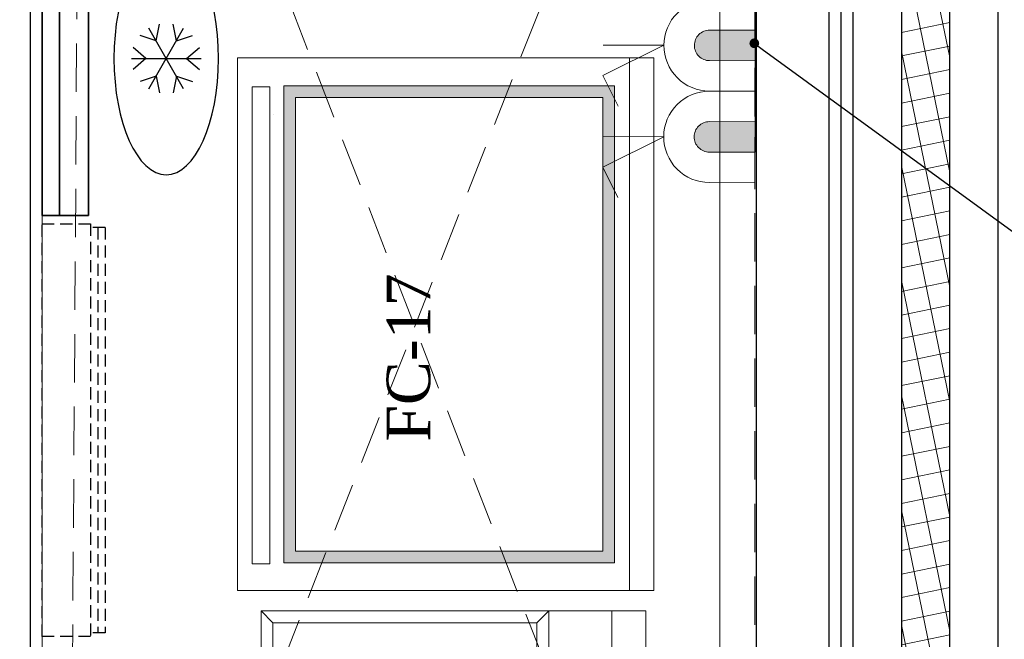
# Model space of a CAD drawing. Header units: inches. Extents: x 1703 to 137267, y -37098 to 14102.
# Tile 76 of 142: x 69763 to 70780, y 4145 to 4784. Entities that reach past the tile are written whole.
import ezdxf
from ezdxf import colors
from ezdxf.entities.mleader import LeaderData, LeaderLine
from ezdxf.math import Vec2, Vec3

# ---------------------------------------------------------------- set-up
doc = ezdxf.new("R2010")
doc.units = ezdxf.units.IN
doc.header["$MEASUREMENT"] = 0
for name, pattern in [('DASHED', [0.75, 0.5, -0.25]), ('LEVEL-F-OVERALL LAYOUT$0$HIDDEN', [0.375, 0.25, -0.125]), ('LEVEL-F-OVERALL LAYOUT$0$Hidden 2mm', [3, 2, -1])]:
    doc.linetypes.add(name, pattern=pattern)
for name, color, linetype, lineweight in [('CKD - Kit Text', 171, 'Continuous', 13), ('CKD Dimensions', 7, 'Continuous', 0), ('CKD Equipments', 252, 'Continuous', 0), ('CKD-Electrical Point', 7, 'Continuous', 25), ('Equipments CKD', 252, 'Continuous', 0), ('LEVEL-F-OVERALL LAYOUT$0$A-DETL', 251, 'Continuous', 15), ('LEVEL-F-OVERALL LAYOUT$0$A-ELEV-LGHT', 251, 'Continuous', 5), ('LEVEL-F-OVERALL LAYOUT$0$A-WALL-FULL-EXTR', 251, 'Continuous', 35), ('LEVEL-F-OVERALL LAYOUT$0$I-FLOR-OVHD', 251, 'LEVEL-F-OVERALL LAYOUT$0$HIDDEN', 18)]:
    doc.layers.add(name, color=color, linetype=linetype, lineweight=lineweight)
for name, color, linetype in [('EQUIPMENT', 1, 'Continuous'), ('IQ_200_3D', 1, 'Continuous'), ('kitchen equip1', 8, 'Continuous'), ('LV_CARPENTRY', 1, 'Continuous'), ('PDF2_Equipment', 253, 'Continuous')]:
    doc.layers.add(name, color=color, linetype=linetype)
doc.styles.add('style12', font='BOOKOSI.TTF')

# ---------------------------------------------------------------- blocks, each defined once
blk = doc.blocks.new('EQWRTYTREWERYTU')
at = {"layer": 'CKD-Electrical Point', "lineweight": 0}
blk.add_hatch(color=3, dxfattribs=at).paths.add_polyline_path([(5560326.378, 630073.103), (5560326.378, 630071.864), (5560328.236, 630071.864, 0.414214), (5560328.855, 630072.483, 0.414214), (5560328.236, 630073.103)])
at = {"layer": 'CKD-Electrical Point', "color": 3, "lineweight": 0}
for p, q in [((5560330.093, 630072.483), (5560332.57, 630072.483)), ((5560330.093, 630072.483), (5560332.57, 630071.245)), ((5560332.57, 630071.245), (5560331.951, 630070.007))]:
    blk.add_line(p, q, dxfattribs=at)
blk.add_lwpolyline([(5560326.378, 630070.626), (5560326.378, 630074.341), (5560328.236, 630074.341, -0.414214), (5560330.093, 630072.483), (5560330.093, 630072.483, -0.414214), (5560328.236, 630070.626), (5560326.378, 630070.626)], format="xyb", dxfattribs=at)
blk.add_lwpolyline([(5560326.378, 630071.864), (5560326.378, 630073.103), (5560328.236, 630073.103, -0.414214), (5560328.855, 630072.483, -0.414214), (5560328.236, 630071.864)], format="xyb", close=True, dxfattribs=at)
blk = doc.blocks.new('_Dot')
at = {"color": 0, "linetype": 'ByBlock', "lineweight": -2, "transparency": 16777216}
blk.add_line((-0.5, 0), (-1, 0), dxfattribs=at)
at = {"color": 0, "linetype": 'ByBlock', "transparency": 16777216, "const_width": 0.5}
blk.add_lwpolyline([(-0.25, 0, 1), (0.25, 0, 1)], format="xyb", close=True, dxfattribs=at)
blk = doc.blocks.new('G$CF6CAC0FA')
at = {"layer": 'PDF2_Equipment', "lineweight": 0, "elevation": 84515.6}
for points in [[(158.3, 79.2), (292, 79.2), (292, 476.7), (0, 476.7), (0, 79.2), (126.6, 79.2)], [(170.6, 460.9), (121.4, 460.9)], [(292, 441.5), (0, 441.5)], [(292, 376.4), (0, 376.4), (12.3, 364.1)], [(158.3, 91.5), (281.4, 91.5), (281.4, 364.1), (12.3, 364.1), (12.3, 91.5), (126.6, 91.5)], [(65.1, 358.8), (63.3, 358.8)], [(79.2, 364.1), (79.2, 341.2)], [(112.6, 358.8), (79.2, 358.8)], [(112.6, 364.1), (112.6, 341.2)], [(128.4, 364.1), (128.4, 341.2)], [(161.8, 358.8), (128.4, 358.8)], [(175.9, 364.1), (175.9, 341.2)], [(211.1, 358.8), (175.9, 358.8)], [(225.1, 364.1), (225.1, 341.2)], [(228.7, 358.8), (225.1, 358.8)], [(49.3, 344.8), (49.3, 123.1)], [(242.7, 123.1), (242.7, 344.8)], [(216.4, 325.4), (80.9, 325.4)], [(131.9, 320.1), (86.2, 320.1)], [(131.9, 325.4), (131.9, 314.9)], [(139, 325.4), (139, 314.9)], [(147.8, 320.1), (139, 320.1)], [(147.8, 325.4), (147.8, 314.9)], [(154.8, 325.4), (154.8, 314.9)], [(211.1, 320.1), (154.8, 320.1)], [(65.1, 311.3), (65.1, 139)], [(86.2, 314.9), (86.2, 139)], [(100.3, 314.9), (100.3, 139)], [(116.1, 314.9), (116.1, 139)], [(130.2, 314.9), (130.2, 139)], [(144.2, 314.9), (144.2, 139)], [(160.1, 314.9), (160.1, 139)], [(174.1, 314.9), (174.1, 139)], [(188.2, 314.9), (188.2, 139)], [(202.3, 314.9), (202.3, 139)], [(232.2, 139), (232.2, 311.3)], [(72.1, 304.3), (72.1, 144.2)], [(218.1, 300.8), (79.2, 300.8)], [(225.1, 144.2), (225.1, 304.3)], [(218.1, 285), (79.2, 285)], [(218.1, 270.9), (79.2, 270.9)], [(218.1, 256.8), (79.2, 256.8)], [(218.1, 241), (79.2, 241)], [(218.1, 226.9), (79.2, 226.9)], [(218.1, 212.8), (79.2, 212.8)], [(218.1, 197), (79.2, 197)], [(218.1, 182.9), (79.2, 182.9)], [(218.1, 168.9), (79.2, 168.9)], [(218.1, 153), (79.2, 153)], [(139, 139), (139, 91.5), (131.9, 91.5), (131.9, 139)], [(154.8, 139), (154.8, 91.5), (147.8, 91.5), (147.8, 139)], [(80.9, 124.9), (131.9, 124.9)], [(86.2, 130.2), (131.9, 130.2)], [(139, 130.2), (147.8, 130.2)], [(139, 124.9), (147.8, 124.9)], [(154.8, 130.2), (211.1, 130.2)], [(154.8, 124.9), (216.4, 124.9)], [(63.3, 109.1), (228.7, 109.1)], [(12.3, 91.5), (0, 79.2)], [(281.4, 91.5), (292, 79.2)], [(133.7, 10.6), (133.7, 7)], [(135.4, 10.6), (135.4, 7)], [(149.5, 10.6), (149.5, 7)], [(153, 10.6), (153, 7)], [(146, 3.5), (139, 3.5)], [(146, 0), (139, 0)]]:
    blk.add_lwpolyline(points, dxfattribs=at)
for points in [[(170.3, 459, -0.816435), (170.6, 453.8), (121.4, 453.8, -0.816435), (121.7, 459)], [(65.1, 364.1), (65.1, 341.2, 0.537102), (77.8, 341.3)], [(161.8, 364.1), (161.8, 341.2, 0.537102), (174.6, 341.3)], [(211.1, 364.1), (211.1, 341.2, 0.537102), (223.8, 341.3)]]:
    blk.add_lwpolyline(points, format="xyb", dxfattribs=at)
for points in [[(98.5, 430.9), (59.8, 430.9), (59.8, 390.5), (98.5, 390.5)], [(68.6, 420.4), (72.1, 423.9), (89.7, 402.8), (86.2, 399.3)], [(79.2, 139), (218.1, 139), (218.1, 314.9), (79.2, 314.9)], [(158.3, 91.5), (126.6, 91.5), (126.6, 10.6), (158.3, 10.6)]]:
    blk.add_lwpolyline(points, close=True, dxfattribs=at)
at = {"layer": 'PDF2_Equipment', "lineweight": 0}
for centre, radius in [((78.3, 410.7, 84515.6), 16.7), ((226, 410.7, 84515.6), 16.7), ((78.3, 410.7, 84515.6), 13.2), ((145.1, 410.7, 84515.6), 9.67), ((176.8, 410.7, 84515.6), 9.67), ((226, 410.7, 84515.6), 7.92), ((145.1, 410.7, 84515.6), 4.4), ((176.8, 410.7, 84515.6), 4.4), ((141.6, 78.3, 84515.6), 6.16), ((141.6, 37.8, 84515.6), 6.16)]:
    blk.add_circle(centre, radius, dxfattribs=at)
for centre, radius, start, end in [((78.3, 410.7, 84515.6), 7.92, 327.5299, 114.9226), ((78.3, 410.7, 84515.6), 7.92, 144.9647, 297.4878), ((62.4, 343.9, 84515.6), 15, 90, 180), ((227.8, 343.9, 84515.6), 15, 0, 90), ((120.5, 345.6, 84515.6), 7.92, 213.5193, 326.4807), ((80, 310.5, 84515.6), 15, 90, 180), ((85.3, 303.4, 84515.6), 15, 90, 180), ((210.2, 303.4, 84515.6), 15, 0, 90), ((215.5, 310.5, 84515.6), 15, 0, 90), ((85.3, 143.4, 84515.6), 15, 180, 270), ((210.2, 143.4, 84515.6), 15, 270, 360), ((80, 138.1, 84515.6), 15, 180, 270), ((215.5, 138.1, 84515.6), 15, 270, 360), ((62.4, 122.2, 84515.6), 15, 180, 270), ((227.8, 122.2, 84515.6), 15, 270, 360), ((138.1, 6.2, 84515.6), 6.16, 179.9999, 270.0001), ((138.1, 6.2, 84515.6), 2.64, 179.9999, 270.0001), ((145.1, 6.2, 84515.6), 6.16, 269.9999, 0.0001), ((145.1, 6.2, 84515.6), 2.64, 269.9999, 0.0001)]:
    blk.add_arc(centre, radius, start, end, dxfattribs=at)
blk = doc.blocks.new('ZNS-MC-BASEREFUNIT')
at = {"layer": 'IQ_200_3D'}
for points in [[(0, 70, 155), (0, 70, 600), (304, 70, 600), (304, 70, 155)], [(0, 70, 600), (0, 30, 600), (304, 30, 600), (304, 70, 600)], [(0, 30, 155), (0, 70, 155), (304, 70, 155), (304, 30, 155)], [(304, 30, 500), (0, 30, 500), (0, 45, 500), (304, 45, 500)], [(0, 45, 500), (0, 45, 585), (304, 45, 585), (304, 45, 500)], [(0, 30, 585), (0, 45, 585), (304, 45, 585), (304, 30, 585)], [(0, 30, 500), (0, 30, 155), (304, 30, 155), (304, 30, 500)], [(304, 30, 600), (0, 30, 600), (0, 30, 585), (304, 30, 585)]]:
    blk.add_3dface(points, dxfattribs=at)
for points, invisible_edges in [([(0, 45, 585), (0, 70, 600), (0, 70, 155), (0, 45, 500)], 5), ([(0, 45, 500), (0, 30, 500), (0, 30, 155), (0, 70, 155)], 8), ([(0, 70, 600), (0, 45, 585), (0, 30, 585), (0, 30, 600)], 1), ([(304, 45, 585), (304, 70, 600), (304, 70, 155), (304, 45, 500)], 5), ([(304, 45, 500), (304, 30, 500), (304, 30, 155), (304, 70, 155)], 8), ([(304, 70, 600), (304, 45, 585), (304, 30, 585), (304, 30, 600)], 1)]:
    blk.add_3dface(points, dxfattribs=dict(at, invisible_edges=invisible_edges))

msp = doc.modelspace()

# ---------------------------------------------------------------- hatches: boundary and pattern name
at = {"layer": 'CKD Equipments'}
h = msp.add_hatch(color=1, dxfattribs=at)
h.dxf.hatch_style = 1
h.paths.add_polyline_path([(70035.6, 4716.1), (70377.2, 4716.1), (70377.2, 4223.5), (70035.6, 4223.5)])
h.paths.add_polyline_path([(70047.6, 4704.1), (70365.2, 4704.1), (70365.2, 4235.5), (70047.6, 4235.5)], flags=16)
at = {"layer": 'LEVEL-F-OVERALL LAYOUT$0$A-ELEV-LGHT', "transparency": 33554610}
h = msp.add_hatch(dxfattribs=at)
h.set_pattern_fill('ANSI37', color=256, scale=7.5, angle=326.6)
h.set_pattern_definition([(11.6, (-844391.863, 630630.54), (-4.788168, 23.32613563), []), (101.6, (-844391.863, 630630.54), (-23.32613563, -4.788168), [])])
edge = h.paths.add_edge_path()
edge.add_line((70723.4, 2028.9), (70723.4, 7411.9))
edge.add_line((70673.4, 7411.9), (70673.4, 2050.8))

# ---------------------------------------------------------------- linework, layer by layer
at = {"layer": 'CKD Equipments'}
msp.add_lwpolyline([(70485.9, 4946.9), (70485.9, 3286.9), (69785.9, 3286.9), (69785.9, 4946.9), (70485.9, 4946.9)], dxfattribs=at)
at = {"layer": 'CKD Equipments', "elevation": -169031.2}
msp.add_lwpolyline([(70417.6, 4744.9), (70417.6, 4194.9), (69987.6, 4194.9), (69987.6, 4744.9), (70417.6, 4744.9), (70392.6, 4744.9), (70392.6, 4194.9)], dxfattribs=at)
msp.add_lwpolyline([(70002.9, 4714.8), (70021.1, 4714.8), (70021.1, 4222.6), (70002.9, 4222.6)], close=True, dxfattribs=at)
at = {"layer": 'CKD Equipments', "color": 7, "elevation": -169031.2}
for points in [[(70035.6, 4716.1), (70377.2, 4716.1), (70377.2, 4223.5), (70035.6, 4223.5)], [(70047.6, 4704.1), (70365.2, 4704.1), (70365.2, 4235.5), (70047.6, 4235.5)]]:
    msp.add_lwpolyline(points, close=True, dxfattribs=at)
at = {"layer": 'EQUIPMENT', "color": 1, "linetype": 'DASHED', "lineweight": 18, "ltscale": 100}
msp.add_lwpolyline([(69825.6, 5359.8), (69813.5, 3559.5), (70522.1, 3559.5), (70522.1, 5359.8), (69825.6, 5359.8), (70522.1, 3559.5), (69813.5, 3559.5), (70522.1, 5359.8)], dxfattribs=at)
at = {"layer": 'Equipments CKD'}
msp.add_line((70025.3, 4686.1, -660), (70025.3, 4686.1, -660), dxfattribs=at)
at = {"layer": 'kitchen equip1', "ltscale": 700}
for p, q in [((69896.1, 4713, -660), (69932.1, 4775.4, -660)), ((69932.1, 4713, -660), (69896.1, 4775.4, -660)), ((69903.6, 4762.4, -660), (69907, 4779.5, -660)), ((69924.6, 4762.4, -660), (69921.3, 4779.5, -660)), ((69903.6, 4762.4, -660), (69887.1, 4768, -660)), ((69924.6, 4762.4, -660), (69941.1, 4768, -660)), ((69893.1, 4744.2, -660), (69880, 4755.7, -660)), ((69935.1, 4744.2, -660), (69948.3, 4755.7, -660)), ((69878.1, 4744.2, -660), (69950.1, 4744.2, -660)), ((69893.1, 4744.2, -660), (69880, 4732.7, -660)), ((69935.1, 4744.2, -660), (69948.3, 4732.7, -660)), ((69903.6, 4726, -660), (69887.1, 4720.4, -660)), ((69903.6, 4726, -660), (69907, 4708.9, -660)), ((69924.6, 4726, -660), (69921.3, 4708.9, -660)), ((69924.6, 4726, -660), (69941.1, 4720.4, -660))]:
    msp.add_line(p, q, dxfattribs=at)
at = {"layer": 'kitchen equip1', "linetype": 'DASHED', "ltscale": 25}
for p, q in [((69850.9, 4569.9), (69835.9, 4569.9)), ((69843.4, 4569.9), (69843.4, 4151.3)), ((69850.9, 4569.9), (69850.9, 4151.3)), ((69850.9, 4151.3), (69835.9, 4151.3))]:
    msp.add_line(p, q, dxfattribs=at)
msp.add_lwpolyline([(69835.9, 4573.6), (69835.9, 4147.6), (69785.9, 4147.6), (69785.9, 4573.6)], close=True, dxfattribs=at)
at = {"layer": 'kitchen equip1', "ltscale": 700, "extrusion": (0, 0, -1)}
msp.add_ellipse((69914.1, 4744.2, -660), major_axis=(0, -120), ratio=0.45, dxfattribs=at)
at = {"layer": 'LEVEL-F-OVERALL LAYOUT$0$A-DETL', "linetype": 'LEVEL-F-OVERALL LAYOUT$0$Hidden 2mm', "lineweight": 15}
msp.add_arc((78298.3, 35041.7), 33871.8, 239.34358, 257.16427, dxfattribs=at)
at = {"layer": 'LEVEL-F-OVERALL LAYOUT$0$A-WALL-FULL-EXTR', "color": 2, "lineweight": -2}
for p, q in [((70523.4, 7365.3), (70523.4, 1920.1)), ((70598.4, 7365.3), (70598.4, 2056.6)), ((70610.9, 7365.3), (70610.9, 2053.7)), ((70623.4, 7365.3), (70623.4, 2050.8)), ((70673.4, 7365.3), (70673.4, 2039.2)), ((70723.4, 2028.9), (70723.4, 7365.3)), ((70773.4, 2016.2), (70773.4, 7365.3))]:
    msp.add_line(p, q, dxfattribs=at)
at = {"layer": 'LEVEL-F-OVERALL LAYOUT$0$I-FLOR-OVHD', "ltscale": 0.25}
msp.add_lwpolyline([(74333.5, 731.1, -0.019531), (71664.7, 1151, -0.089507), (60087, 5720)], format="xyb", dxfattribs=at)
at = {"layer": 'LV_CARPENTRY', "color": 34}
msp.add_lwpolyline([(69773.5, 6854), (69773.5, 2682.2)], dxfattribs=at)

# ---------------------------------------------------------------- block references
at = {"layer": 'CKD Dimensions', "ltscale": 0.25, "rotation": 270}
msp.add_blockref('G$CF6CAC0FA', (69932.8, 4174.1, -169031.2), dxfattribs=at)
at = {"layer": 'CKD-Electrical Point', "color": 2, "lineweight": 50, "xscale": -25.4, "yscale": 25.4, "zscale": 25.4, "rotation": 359.857528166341}
for p in [(141262580.7, -16350222.2), (141262580.5, -16350316.6)]:
    msp.add_blockref('EQWRTYTREWERYTU', p, dxfattribs=at)
at = {"layer": 'kitchen equip1', "ltscale": 700, "xscale": -1.2, "yscale": 1.2, "zscale": 1.2, "rotation": 270}
msp.add_blockref('ZNS-MC-BASEREFUNIT', (69749.9, 4582.1, -10819.3), dxfattribs=at)

# ---------------------------------------------------------------- texts
at = {"layer": 'CKD - Kit Text', "color": 0, "insert": (70141.7, 4435.5), "char_height": 45, "width": 538.5, "attachment_point": 2, "rotation": 90, "style": 'style12'}
msp.add_mtext('FC-17', dxfattribs=at)

# ---------------------------------------------------------------- leaders
ml = msp.add_multileader_mtext('Standard')
ml.set_content(' ')
ml.set_leader_properties()
ml.set_arrow_properties(name='DOT')
ml.build(insert=Vec2(0, 0))
ml.multileader.update_dxf_attribs({"has_dogleg": 0, "dogleg_length": 0.36, "arrow_head_size": 10})
ctx = ml.context
ctx.base_point, ctx.char_height, ctx.arrow_head_size, ctx.landing_gap_size, ctx.plane_origin = Vec3(70876.6, 4501.1), 0.18, 10, 0.09, Vec3(70521.5, 4759.9)
notes = []
notes.append((ctx, [(0, (1, 1, 0), (70876.2, 4501.1), (1, 0), 0.36, [(0, [(70521.5, 4759.9)], 0, [])])]))
ctx.mtext.insert, ctx.mtext.flow_direction = Vec3(70876.7, 4501.2), 5
for ctx, leaders in notes:
    for number, flags, end, landing, length, lines in leaders:
        leader = LeaderData()
        leader.index, (leader.has_last_leader_line, leader.has_dogleg_vector, leader.attachment_direction) = number, flags
        leader.last_leader_point, leader.dogleg_vector, leader.dogleg_length = Vec3(end), Vec3(landing), length
        for number, points, colour, breaks in lines:
            line = LeaderLine()
            line.index, line.vertices, line.color, line.breaks = number, Vec3.list(points), colors.encode_raw_color(colour), breaks
            leader.lines.append(line)
        ctx.leaders.append(leader)

doc.saveas('drawing.dxf')
